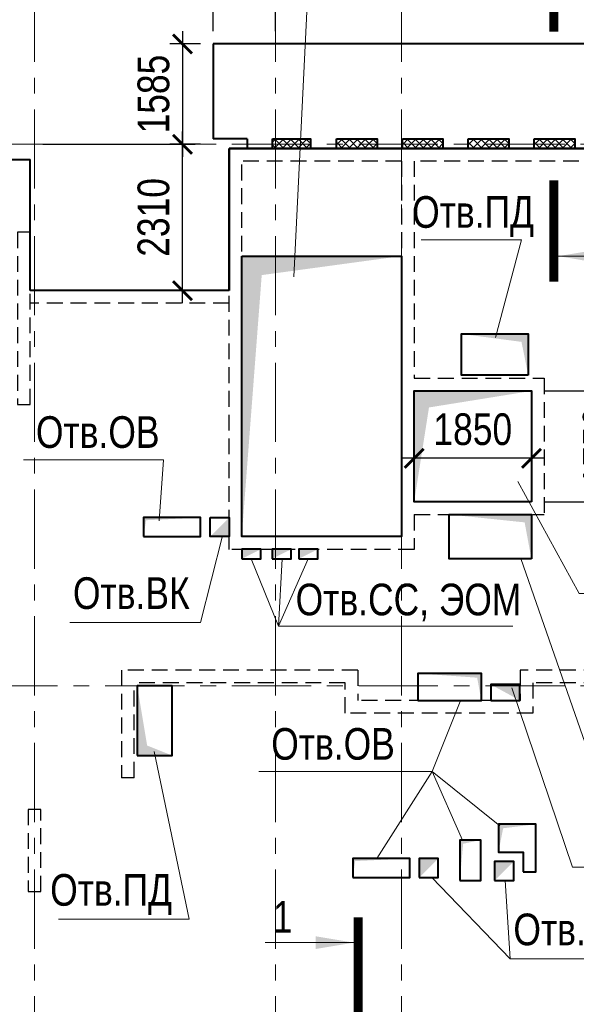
# Model space of a CAD drawing. Header units: inches. Extents: x -8638239 to -8523853, y 3840912 to 4564380.
# Tile 13 of 106: x -8576766 to -8567984, y 3958466 to 3974010. Entities that reach past the tile are written whole.
import ezdxf
from ezdxf.enums import TextEntityAlignment as Align

# ---------------------------------------------------------------- set-up
doc = ezdxf.new("R2010")
doc.units = ezdxf.units.IN
doc.header["$LTSCALE"] = 1000
doc.header["$MEASUREMENT"] = 0
doc.linetypes.add('CENTER', pattern=[2, 1.25, -0.25, 0.25, -0.25])
doc.linetypes.add('HIDDEN', pattern=[0.375, 0.25, -0.125])
for name, color, linetype, lineweight in [('СК-040-С(тены)', 12, 'HIDDEN', 25), ('СК-043-С-ПИЛОНЫ', 5, 'HIDDEN', 25), ('СК-050-П(литы перекрытия)', 3, 'Continuous', 40), ('СК-051-1-П-ОТВЕРСТИЯ ОВ ДУ', 5, 'Continuous', 40), ('СК-051-2-П-ОТВЕРСТИЯ ВК', 1, 'Continuous', 40), ('СК-051-4-П-ОТВЕРСТИЯ ЭО', 2, 'Continuous', 40), ('СК-052-П-БАЛКИ', 1, 'HIDDEN', 30), ('СК-100-О(си)', 7, 'CENTER', 15), ('СК-110-О-РАЗМЕРЫ', 7, 'Continuous', 15), ('СК-300-Р(азмеры)', 7, 'Continuous', 20), ('СК-400-Т(екст)', 7, 'Continuous', 20), ('СК-451-1-Т-ОТВ ОВ ДУ', 5, 'Continuous', 20), ('СК-451-2-Т-ОТВ ВК', 1, 'Continuous', 20), ('СК-451-3-Т-ОТВ ЭО', 2, 'Continuous', 20), ('СК-500-С(ечения)', 5, 'Continuous', 40), ('СК-600-Ш(триховка)', 250, 'Continuous', 13)]:
    doc.layers.add(name, color=color, linetype=linetype, lineweight=lineweight)
doc.styles.add('ARIAL_annotative', font='arial.ttf', dxfattribs={"width": 0.8, "height": 2.5})
doc.styles.add('RUSS', font='arial.ttf', dxfattribs={"width": 0.8})
doc.dimstyles.new('100-200', dxfattribs={"dimscale": 0, "dimtxt": 500, "dimasz": 300, "dimexe": 200, "dimexo": 200, "dimgap": 200, "dimtad": 1, "dimdec": 0, "dimzin": 0, "dimdsep": 46, "dimtxsty": 'RUSS', "dimblk": 'ARCHTICK', "dimcen": 0.096, "dimdle": 200, "dimclrd": 7, "dimclre": 7, "dimclrt": 256, "dimadec": 0, "dimazin": 0, "dimtfac": 1, "dimtdec": 0, "dimtmove": 2, "dimatfit": 3, "dimldrblk": 'OBLIQUE', "dimfxl": 1, "dimtolj": 1, "dimtzin": 0, "dimarcsym": 0})

# ---------------------------------------------------------------- blocks, each defined once
blk = doc.blocks.new('оси')
at = {"layer": 'СК-100-О(си)'}
for p, q in [((-17800, 18534.9), (-17800, -7257.5)), ((-14000, 18534.9), (-14000, -7257.5)), ((-12010, 18534.9), (-12010, -7257.5)), ((-46685.3, 15985), (5846.2, 15985)), ((-46685.3, 7435), (5846.2, 7435))]:
    blk.add_line(p, q, dxfattribs=at)
blk = doc.blocks.new('A$C858fb3ef')
at = {"layer": 'СК-300-Р(азмеры)'}
blk.add_blockref('оси', (0, 0), dxfattribs=at)
blk = doc.blocks.new('A$C573b34c5')
blk.add_blockref('A$C858fb3ef', (0, 0))
blk = doc.blocks.new('Сечение')
at = {"layer": 'СК-500-С(ечения)', "linetype": 'Continuous', "lineweight": 15, "ltscale": 100}
blk.add_line((-200, -35), (-200, -735), dxfattribs=at)
at = {"layer": 'СК-500-С(ечения)', "linetype": 'Continuous', "ltscale": 100, "const_width": 70}
blk.add_lwpolyline([(-400, 0), (400, 0)], dxfattribs=at)
at = {"layer": 'СК-500-С(ечения)', "linetype": 'Continuous', "ltscale": 100}
blk.add_solid([(-200, -35), (-250.3, -335.5), (-149.7, -335.5)], dxfattribs=at)
blk = doc.blocks.new('*U23')
at = {"layer": 'СК-400-Т(екст)', "ltscale": 100, "yscale": 0.01, "zscale": 0.01, "rotation": 89.99999999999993}
for p, xscale in [((0, -4), -0.01), ((0, -27.388), 0.01)]:
    blk.add_blockref('Сечение', p, dxfattribs=dict(at, xscale=xscale))
at = {"layer": 'СК-500-С(ечения)', "color": 0, "ltscale": 100, "style": 'ARIAL_annotative', "width": 0.8}
blk.add_attdef('НОМЕР_СЕЧЕНИЯ_1_1(НОМЕР_ЛИСТА)', text='', height=2.5, rotation=180, dxfattribs=at).set_placement((6.74, -1.226), align=Align.RIGHT)
blk.add_attdef('НОМЕР_СЕЧЕНИЯ_2_1(НОМЕР_ЛИСТА)', text='', height=2.5, rotation=180, dxfattribs=at).set_placement((6.74, -29.421), align=Align.BOTTOM_LEFT)
blk = doc.blocks.new('*U723')
at = {"layer": 'СК-400-Т(екст)', "ltscale": 100, "yscale": 0.01, "zscale": 0.01, "rotation": 89.99999999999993}
for p, xscale in [((0, -4), -0.01), ((0, -23.716), 0.01)]:
    blk.add_blockref('Сечение', p, dxfattribs=dict(at, xscale=xscale))
at = {"layer": 'СК-500-С(ечения)', "color": 0, "ltscale": 100, "style": 'ARIAL_annotative', "width": 0.8}
blk.add_attdef('НОМЕР_СЕЧЕНИЯ_1_1(НОМЕР_ЛИСТА)', text='', height=2.5, rotation=180, dxfattribs=at).set_placement((6.74, -1.226), align=Align.RIGHT)
blk.add_attdef('НОМЕР_СЕЧЕНИЯ_2_1(НОМЕР_ЛИСТА)', text='', height=2.5, rotation=180, dxfattribs=at).set_placement((6.74, -25.75), align=Align.BOTTOM_LEFT)
blk = doc.blocks.new('A$Cc2edbf5f_тех.эт')
at = {"layer": 'СК-040-С(тены)'}
for p, q in [((38410, 15920), (29190, 15920)), ((29190, 9590), (29190, 15920)), ((31910, 15720), (29390, 15720)), ((29390, 9790), (29390, 15720)), ((31910, 15720), (31910, 9790)), ((32110, 15720), (32110, 12290)), ((36210, 15720), (32110, 15720)), ((32110, 12290), (34160, 12290)), ((34160, 12290), (34160, 10140)), ((32110, 12090), (32110, 10340)), ((32110, 12090), (33960, 12090)), ((33960, 12090), (33960, 10340)), ((32110, 10340), (33960, 10340)), ((32110, 10140), (32110, 9590)), ((32110, 10140), (34160, 10140)), ((31910, 9790), (29390, 9790)), ((32110, 9590), (29190, 9590)), ((31220, 7685), (27490, 7685)), ((27490, 7685), (27490, 5985)), ((31220, 7685), (31220, 7205)), ((38410, 7685), (33780, 7685)), ((33780, 7685), (33780, 7205)), ((31020, 7485), (27690, 7485)), ((27690, 5985), (27690, 7485)), ((31020, 7005), (31020, 7485)), ((38410, 7485), (33980, 7485)), ((33980, 7485), (33980, 7005)), ((33780, 7205), (31220, 7205)), ((33980, 7005), (31020, 7005)), ((27690, 5985), (27490, 5985))]:
    blk.add_line(p, q, dxfattribs=at)
blk.add_lwpolyline([(25853, 14595), (25853, 11876), (26053, 11876), (26053, 14595)], close=True, dxfattribs=at)
at = {"layer": 'СК-043-С-ПИЛОНЫ'}
for p, q in [((26220, 5485), (26020, 5485)), ((26020, 5485), (26020, 4186)), ((26220, 4186), (26220, 5485)), ((26020, 4186), (26220, 4186))]:
    blk.add_line(p, q, dxfattribs=at)
blk = doc.blocks.new('_ArchTick')
at = {"color": 0, "linetype": 'ByBlock', "const_width": 0.15}
blk.add_lwpolyline([(-0.5, -0.5), (0.5, 0.5)], dxfattribs=at)
blk = doc.blocks.new('*D676')
at = {"layer": 'Defpoints', "color": 0, "transparency": 16777216}
for p in [(-8573712, 3973628), (-8574197, 3972044), (-8573712, 3972044)]:
    blk.add_point(p, dxfattribs=at)
at = {"layer": 'СК-110-О-РАЗМЕРЫ', "color": 7, "lineweight": -2, "transparency": 16777216}
for p, q in [((-8574197, 3973828), (-8574197, 3971844)), ((-8573912, 3973628), (-8574397, 3973628)), ((-8573912, 3972044), (-8574397, 3972044))]:
    blk.add_line(p, q, dxfattribs=at)
at = {"layer": 'СК-110-О-РАЗМЕРЫ', "color": 7, "lineweight": -2, "transparency": 16777216, "xscale": 300, "yscale": 300, "zscale": 300}
for p, rotation in [((-8574197, 3973628), 90), ((-8574197, 3972044), 270)]:
    blk.add_blockref('_ArchTick', p, dxfattribs=dict(at, rotation=rotation))
at = {"layer": 'СК-110-О-РАЗМЕРЫ', "transparency": 16777216, "insert": (-8574653, 3972836), "char_height": 500, "attachment_point": 5, "rotation": 90, "style": 'RUSS'}
blk.add_mtext('\\A1;1585', dxfattribs=at)
blk = doc.blocks.new('_Oblique')
at = {"color": 0, "linetype": 'ByBlock', "lineweight": -2}
blk.add_line((-0.5, -0.5), (0.5, 0.5), dxfattribs=at)
blk = doc.blocks.new('*D677')
at = {"layer": 'Defpoints', "color": 0, "transparency": 16777216}
for p in [(-8568692, 3968149), (-8568692, 3966399), (-8567172, 3966399)]:
    blk.add_point(p, dxfattribs=at)
at = {"layer": 'СК-110-О-РАЗМЕРЫ', "color": 7, "lineweight": -2, "transparency": 16777216}
for p, q in [((-8567172, 3968349), (-8567172, 3966199)), ((-8568492, 3968149), (-8566972, 3968149)), ((-8568492, 3966399), (-8566972, 3966399))]:
    blk.add_line(p, q, dxfattribs=at)
at = {"layer": 'СК-110-О-РАЗМЕРЫ', "color": 7, "lineweight": -2, "transparency": 16777216, "xscale": 300, "yscale": 300, "zscale": 300}
for p, rotation in [((-8567172, 3968149), 90), ((-8567172, 3966399), 270)]:
    blk.add_blockref('_ArchTick', p, dxfattribs=dict(at, rotation=rotation))
at = {"layer": 'СК-110-О-РАЗМЕРЫ', "transparency": 16777216, "insert": (-8567627, 3967274), "char_height": 500, "attachment_point": 5, "rotation": 90, "style": 'RUSS'}
blk.add_mtext('\\A1;1750', dxfattribs=at)
blk = doc.blocks.new('*D678')
at = {"layer": 'Defpoints', "color": 0, "transparency": 16777216}
for p in [(-8570542, 3968149), (-8568692, 3968149), (-8570542, 3967086)]:
    blk.add_point(p, dxfattribs=at)
at = {"layer": 'СК-110-О-РАЗМЕРЫ', "color": 7, "lineweight": -2, "transparency": 16777216}
for p, q in [((-8570542, 3967949), (-8570542, 3966886)), ((-8568692, 3967949), (-8568692, 3966886)), ((-8568492, 3967086), (-8570742, 3967086))]:
    blk.add_line(p, q, dxfattribs=at)
at = {"layer": 'СК-110-О-РАЗМЕРЫ', "color": 7, "lineweight": -2, "transparency": 16777216, "xscale": 300, "yscale": 300, "zscale": 300, "rotation": 180}
blk.add_blockref('_ArchTick', (-8570542, 3967086), dxfattribs=at)
at = {"layer": 'СК-110-О-РАЗМЕРЫ', "color": 7, "lineweight": -2, "transparency": 16777216, "xscale": 300, "yscale": 300, "zscale": 300}
blk.add_blockref('_ArchTick', (-8568692, 3967086), dxfattribs=at)
at = {"layer": 'СК-110-О-РАЗМЕРЫ', "transparency": 16777216, "insert": (-8569617, 3967542), "char_height": 500, "attachment_point": 5, "style": 'RUSS'}
blk.add_mtext('\\A1;1850', dxfattribs=at)
blk = doc.blocks.new('*D679')
at = {"layer": 'Defpoints', "color": 0, "transparency": 16777216}
for p in [(-8572732, 3974961), (-8573712, 3973629), (-8572732, 3973629)]:
    blk.add_point(p, dxfattribs=at)
at = {"layer": 'СК-110-О-РАЗМЕРЫ', "color": 7, "lineweight": -2, "transparency": 16777216}
for p, q in [((-8573712, 3973829), (-8573712, 3975161)), ((-8572732, 3973829), (-8572732, 3975161)), ((-8573912, 3974961), (-8572532, 3974961))]:
    blk.add_line(p, q, dxfattribs=at)
at = {"layer": 'СК-110-О-РАЗМЕРЫ', "color": 7, "lineweight": -2, "transparency": 16777216, "xscale": 300, "yscale": 300, "zscale": 300, "rotation": 180}
blk.add_blockref('_ArchTick', (-8573712, 3974961), dxfattribs=at)
at = {"layer": 'СК-110-О-РАЗМЕРЫ', "color": 7, "lineweight": -2, "transparency": 16777216, "xscale": 300, "yscale": 300, "zscale": 300}
blk.add_blockref('_ArchTick', (-8572732, 3974961), dxfattribs=at)
at = {"layer": 'СК-110-О-РАЗМЕРЫ', "transparency": 16777216, "insert": (-8573203, 3975460), "char_height": 500, "attachment_point": 5, "style": 'RUSS'}
blk.add_mtext('\\A1;980', dxfattribs=at)
blk = doc.blocks.new('*D689')
at = {"layer": 'Defpoints', "color": 0, "transparency": 16777216}
for p in [(-8576599, 3972044), (-8574197, 3972044), (-8575130, 3969734)]:
    blk.add_point(p, dxfattribs=at)
at = {"layer": 'СК-110-О-РАЗМЕРЫ', "color": 7, "lineweight": -2, "transparency": 16777216}
for p, q in [((-8574197, 3969534), (-8574197, 3972244)), ((-8576399, 3972044), (-8573997, 3972044)), ((-8574930, 3969734), (-8573997, 3969734))]:
    blk.add_line(p, q, dxfattribs=at)
at = {"layer": 'СК-110-О-РАЗМЕРЫ', "color": 7, "lineweight": -2, "transparency": 16777216, "xscale": 300, "yscale": 300, "zscale": 300}
for p, rotation in [((-8574197, 3972044), 90), ((-8574197, 3969734), 270)]:
    blk.add_blockref('_ArchTick', p, dxfattribs=dict(at, rotation=rotation))
at = {"layer": 'СК-110-О-РАЗМЕРЫ', "transparency": 16777216, "insert": (-8574653, 3970889), "char_height": 500, "attachment_point": 5, "rotation": 90, "style": 'RUSS'}
blk.add_mtext('\\A1;2310', dxfattribs=at)

msp = doc.modelspace()

# ---------------------------------------------------------------- hatches: boundary and pattern name
at = {"layer": 'СК-600-Ш(триховка)'}
h = msp.add_hatch(dxfattribs=at)
h.set_pattern_fill('ANSI37', color=256, scale=700)
h.set_pattern_definition([(45, (20955.16, -567728.98), (-61.87184335, 61.87184335), []), (135, (20955.16, -567728.98), (-61.87184335, -61.87184335), [])])
h.paths.add_polyline_path([(-8572194.7, 3972128.9), (-8572777.1, 3972128.8), (-8572777.1, 3971979), (-8572194.7, 3971979)])
h = msp.add_hatch(dxfattribs=at)
h.set_pattern_fill('ANSI37', color=256, scale=700)
h.set_pattern_definition([(45, (22004.3, -567729.02), (-61.87184335, 61.87184335), []), (135, (22004.3, -567729.02), (-61.87184335, -61.87184335), [])])
h.paths.add_polyline_path([(-8571127.9, 3972128.8), (-8571767.9, 3972128.8), (-8571767.9, 3971978.9), (-8571127.9, 3971978.9)])
h = msp.add_hatch(dxfattribs=at)
h.set_pattern_fill('ANSI37', color=256, scale=700)
h.set_pattern_definition([(45, (23044.3, -567729.02), (-61.87184335, 61.87184335), []), (135, (23044.3, -567729.02), (-61.87184335, -61.87184335), [])])
h.paths.add_polyline_path([(-8570087.9, 3972128.8), (-8570727.9, 3972128.8), (-8570727.9, 3971978.9), (-8570087.9, 3971978.9)])
h = msp.add_hatch(dxfattribs=at)
h.set_pattern_fill('ANSI37', color=256, scale=700)
h.set_pattern_definition([(45, (24084.3, -567729.02), (-61.87184335, 61.87184335), []), (135, (24084.3, -567729.02), (-61.87184335, -61.87184335), [])])
h.paths.add_polyline_path([(-8569047.9, 3972128.8), (-8569687.9, 3972128.8), (-8569687.9, 3971978.9), (-8569047.9, 3971978.9)])
h = msp.add_hatch(dxfattribs=at)
h.set_pattern_fill('ANSI37', color=256, scale=700)
h.set_pattern_definition([(45, (25124.3, -567729.02), (-61.87184335, 61.87184335), []), (135, (25124.3, -567729.02), (-61.87184335, -61.87184335), [])])
h.paths.add_polyline_path([(-8568007.9, 3972128.8), (-8568647.9, 3972128.8), (-8568647.9, 3971978.9), (-8568007.9, 3971978.9)])

# ---------------------------------------------------------------- linework, layer by layer
at = {"layer": 'СК-050-П(литы перекрытия)'}
for p, q in [((-8563992.1, 3973629.3), (-8573712.1, 3973629.2)), ((-8573712.1, 3973629.2), (-8573712.1, 3972129)), ((-8573177.1, 3972129), (-8573712.1, 3972129)), ((-8573177.1, 3972129), (-8573177.1, 3971979)), ((-8564242.1, 3971979), (-8573462.1, 3971979)), ((-8573462.1, 3971979), (-8573462.1, 3969734.1)), ((-8573462.1, 3969742.6), (-8573462.1, 3971979)), ((-8573462.1, 3971979), (-8564242.1, 3971979)), ((-8580582, 3971803.9), (-8576599.1, 3971804)), ((-8576599.1, 3969734.1), (-8576599.1, 3971804)), ((-8573462.1, 3969734.1), (-8576599.1, 3969734.1))]:
    msp.add_line(p, q, dxfattribs=at)
for points in [[(-8572777.1, 3972129), (-8572177.1, 3972129), (-8572177.1, 3971979), (-8572777.1, 3971979)], [(-8571767.9, 3972128.9), (-8571127.9, 3972128.9), (-8571127.9, 3971978.9), (-8571767.9, 3971978.9)], [(-8570727.9, 3972128.9), (-8570087.9, 3972128.9), (-8570087.9, 3971978.9), (-8570727.9, 3971978.9)], [(-8569687.9, 3972128.9), (-8569047.9, 3972128.9), (-8569047.9, 3971978.9), (-8569687.9, 3971978.9)], [(-8568647.9, 3972128.9), (-8568007.9, 3972128.9), (-8568007.9, 3971978.9), (-8568647.9, 3971978.9)], [(-8573262.1, 3970278.6), (-8570742, 3970278.6), (-8570742, 3965849), (-8573262.1, 3965849)], [(-8568691.9, 3966399), (-8570541.9, 3966399), (-8570541.9, 3968149), (-8568691.9, 3968149)]]:
    msp.add_lwpolyline(points, close=True, dxfattribs=at)
at = {"layer": 'СК-051-1-П-ОТВЕРСТИЯ ОВ ДУ'}
for points in [[(-8568741.9, 3968399.1), (-8569796.9, 3968399.1), (-8569796.9, 3969049.1), (-8568741.9, 3969049.1)], [(-8574812, 3965849.6), (-8573911.9, 3965849.7), (-8573911.9, 3966149.6), (-8574812, 3966149.6)], [(-8568692.1, 3965499), (-8569992.1, 3965499), (-8569992.1, 3966199), (-8568692.1, 3966199)], [(-8570482, 3963264), (-8569482, 3963264), (-8569482, 3963689), (-8570482, 3963689)], [(-8574911.9, 3962394), (-8574359.6, 3962394), (-8574359.6, 3963494), (-8574911.9, 3963494)], [(-8569821.9, 3960418.9), (-8569492, 3960418.9), (-8569492, 3961058.9), (-8569821.9, 3961058.9)], [(-8571512, 3960468.9), (-8570612, 3960468.9), (-8570612, 3960768.9), (-8571512, 3960768.9)]]:
    msp.add_lwpolyline(points, close=True, dxfattribs=at)
msp.add_lwpolyline([(-8568821.8, 3960558.8), (-8568621.8, 3960558.8), (-8568621.8, 3961308.8), (-8569211.8, 3961308.8), (-8569211.8, 3960868.8), (-8568821.8, 3960868.8), (-8568821.8, 3960558.8)], dxfattribs=at)
for points in [[(-8568741.9, 3968399.1), (-8568741.9, 3969049.1), (-8568848.5, 3968924.2), (-8569796.9, 3969049.1)], [(-8574812, 3965849.6), (-8574812, 3966149.6), (-8574771.6, 3966108), (-8573911.9, 3966149.4)], [(-8568692.1, 3965499), (-8568692.1, 3966199), (-8568798.7, 3966074.2), (-8569992.1, 3966199)], [(-8569482, 3963264), (-8569482, 3963689), (-8569547.9, 3963622.8), (-8570482, 3963689)], [(-8574361.9, 3962394), (-8574911.9, 3962394), (-8574754.8, 3962551.1), (-8574911.9, 3963494)], [(-8569211.8, 3960868.8), (-8569211.8, 3961308.8), (-8569138, 3961245.2), (-8568621.8, 3961308.8)], [(-8569821.9, 3960418.9), (-8569821.9, 3961058.9), (-8569768.8, 3961001.2), (-8569492, 3961058.9)], [(-8571512, 3960468.9), (-8571512, 3960768.9), (-8571471.7, 3960727.3), (-8570612, 3960768.7)]]:
    msp.add_solid(points, dxfattribs=at)
at = {"layer": 'СК-051-2-П-ОТВЕРСТИЯ ВК'}
for points in [[(-8573761.8, 3966149.6), (-8573461.9, 3966149.6), (-8573461.9, 3965849), (-8573761.8, 3965849)], [(-8569332, 3963264), (-8568872, 3963264), (-8568872, 3963514), (-8569332, 3963514)], [(-8570462, 3960468.9), (-8570162, 3960468.9), (-8570162, 3960768.9), (-8570462, 3960768.9)], [(-8569271.9, 3960418.9), (-8568971.8, 3960418.9), (-8568971.8, 3960718.8), (-8569271.9, 3960718.8)]]:
    msp.add_lwpolyline(points, close=True, dxfattribs=at)
for points in [[(-8573761.8, 3965849.6), (-8573461.8, 3965849.6), (-8573461.9, 3966149.6)], [(-8568872, 3963264), (-8568872, 3963514), (-8569332, 3963514)], [(-8570462, 3960468.9), (-8570162, 3960768.9), (-8570462, 3960768.9)], [(-8569271.9, 3960418.9), (-8568971.8, 3960718.8), (-8569271.9, 3960718.8)]]:
    msp.add_solid(points, dxfattribs=at)
at = {"layer": 'СК-051-4-П-ОТВЕРСТИЯ ЭО'}
for points in [[(-8573262, 3965499), (-8572962, 3965499), (-8572962, 3965649), (-8573262, 3965649)], [(-8572782, 3965499), (-8572482, 3965499), (-8572482, 3965649), (-8572782, 3965649)], [(-8572362, 3965499), (-8572062, 3965499), (-8572062, 3965649), (-8572362, 3965649)]]:
    msp.add_lwpolyline(points, close=True, dxfattribs=at)
for points in [[(-8573262, 3965499), (-8572962, 3965649), (-8573261.9, 3965649)], [(-8572782, 3965499), (-8572482, 3965649), (-8572781.9, 3965649)], [(-8572362, 3965499), (-8572062, 3965649), (-8572361.9, 3965649)]]:
    msp.add_solid(points, dxfattribs=at)
at = {"layer": 'СК-052-П-БАЛКИ'}
msp.add_line((-8573462.1, 3969534.1), (-8576599.2, 3969534.1), dxfattribs=at)
at = {"layer": 'СК-110-О-РАЗМЕРЫ'}
msp.add_line((-8572134.2, 3976158.2), (-8572438.8, 3969951.2), dxfattribs=at)
for points in [[(-8573262.1, 3965849), (-8573262.1, 3970278.6), (-8572946.9, 3969978.2), (-8570742.1, 3970278.6)], [(-8570541.9, 3966399), (-8570541.9, 3968149), (-8570307.9, 3967888.6), (-8568691.9, 3968149)]]:
    msp.add_solid(points, dxfattribs=at)
at = {"layer": 'СК-400-Т(екст)', "color": 7}
msp.add_line((-8570742.1, 3970278.6), (-8573262.1, 3970278.6), dxfattribs=at)
msp.add_lwpolyline([(-8564911.4, 3964950), (-8567938.7, 3964950), (-8568905.5, 3966721)], dxfattribs=at)
at = {"layer": 'СК-451-1-Т-ОТВ ОВ ДУ', "lineweight": 13}
for p, q in [((-8570428.8, 3970536.2), (-8568850, 3970536.2)), ((-8568850, 3970536.2), (-8569259.7, 3968990.6)), ((-8576705.4, 3967062.9), (-8574494.6, 3967062.9)), ((-8574494.6, 3967062.9), (-8574567.2, 3966099.4)), ((-8567515.5, 3961637), (-8568859.7, 3965505.5)), ((-8570260.2, 3962140.1), (-8569806.2, 3963270.6)), ((-8574089.7, 3959809.7), (-8574644.5, 3962458.7)), ((-8572992.8, 3962140.1), (-8570260.2, 3962140.1)), ((-8570260.2, 3962140.1), (-8571128.6, 3960767.3)), ((-8570260.2, 3962140.1), (-8569188, 3961281.9)), ((-8570260.2, 3962140.1), (-8569781.4, 3961059.6)), ((-8576155.2, 3959809.7), (-8574089.7, 3959809.7))]:
    msp.add_line(p, q, dxfattribs=at)
at = {"layer": 'СК-451-2-Т-ОТВ ВК', "lineweight": 15}
for p, q in [((-8573911.3, 3964494.9), (-8573566.2, 3965863.9)), ((-8575976.8, 3964494.9), (-8573911.3, 3964494.9)), ((-8568043, 3960633), (-8569000.1, 3963460.7)), ((-8568043, 3960633), (-8565977.4, 3960633)), ((-8569027.9, 3959185.6), (-8570264.1, 3960468.9)), ((-8569027.9, 3959185.6), (-8569103.5, 3960418.9)), ((-8569027.9, 3959185.6), (-8566962.3, 3959185.6))]:
    msp.add_line(p, q, dxfattribs=at)
at = {"layer": 'СК-451-3-Т-ОТВ ЭО', "lineweight": 20}
for q in [(-8573112, 3965499), (-8572212, 3965499), (-8572626.1, 3965499), (-8568987.1, 3964437.6)]:
    msp.add_line((-8572680.7, 3964437.6), q, dxfattribs=at)

# ---------------------------------------------------------------- block references
at = {"layer": 'СК-050-П(литы перекрытия)'}
msp.add_blockref('A$Cc2edbf5f_тех.эт', (-8602651.9, 3956058.6), dxfattribs=at)
at = {"layer": 'СК-300-Р(азмеры)'}
msp.add_blockref('A$C573b34c5', (-8558731.8, 3956058.6), dxfattribs=at)
at = {"layer": 'СК-500-С(ечения)'}
ref = msp.add_blockref('*U723', (-8568337.2, 3969876.8), dxfattribs=dict(at, xscale=-200, yscale=200, zscale=200, rotation=180))
ref.add_attrib('НОМЕР_СЕЧЕНИЯ_2_1(НОМЕР_ЛИСТА)', '3', dxfattribs={"color": 0, "ltscale": 100, "height": 500, "style": 'ARIAL_annotative', "width": 0.8}).set_placement((-8566989.2, 3975026.8), align=Align.BOTTOM_RIGHT)
ref.add_attrib('НОМЕР_СЕЧЕНИЯ_1_1(НОМЕР_ЛИСТА)', '3', dxfattribs={"color": 0, "ltscale": 100, "height": 500, "style": 'ARIAL_annotative', "width": 0.8}).set_placement((-8567300, 3969628.9), align=Align.RIGHT)
ref = msp.add_blockref('*U23', (-8571424.8, 3953561.9), dxfattribs=dict(at, xscale=200, yscale=200, zscale=200, rotation=180))
ref.add_attrib('НОМЕР_СЕЧЕНИЯ_2_1(НОМЕР_ЛИСТА)', '1', dxfattribs={"color": 0, "ltscale": 100, "height": 500, "rotation": 360, "style": 'ARIAL_annotative', "width": 0.8}).set_placement((-8572772.8, 3959446.2), align=Align.BOTTOM_LEFT)
ref.add_attrib('НОМЕР_СЕЧЕНИЯ_1_1(НОМЕР_ЛИСТА)', '1', dxfattribs={"color": 0, "ltscale": 100, "height": 500, "rotation": 360, "style": 'ARIAL_annotative', "width": 0.8}).set_placement((-8572462, 3953314), align=Align.RIGHT)

# ---------------------------------------------------------------- texts
at = {"layer": 'СК-451-1-Т-ОТВ ОВ ДУ', "lineweight": 13, "style": 'RUSS', "width": 0.8}
for s, p in [('Отв.ПД', (-8570574, 3970724.8)), ('Отв.ОВ', (-8576509.4, 3967250.1)), ('Отв.ОВ', (-8572796.8, 3962327.4)), ('Отв.ПД', (-8576284.5, 3960022.4))]:
    msp.add_text(s, height=500, dxfattribs=at).set_placement(p)
at = {"layer": 'СК-451-2-Т-ОТВ ВК', "lineweight": 15, "style": 'RUSS', "width": 0.8}
for p in [(-8575925.1, 3964707.6), (-8568976.2, 3959398.3)]:
    msp.add_text('Отв.ВК', height=500, dxfattribs=at).set_placement(p)
at = {"layer": 'СК-451-3-Т-ОТВ ЭО', "style": 'RUSS', "width": 0.8}
msp.add_text('Отв.CC, ЭОМ', height=500, dxfattribs=at).set_placement((-8572412.1, 3964607))

# ---------------------------------------------------------------- dimensions: what is measured, and where the dimension line sits
at = {"layer": 'СК-110-О-РАЗМЕРЫ'}
dim = msp.add_linear_dim(base=(-8572731.5, 3974960.8), p1=(-8573711.8, 3973629.2), p2=(-8572731.5, 3973629.2), dimstyle='100-200', override={"dimscale": 1}, dxfattribs=at)
dim.commit()
dim.dimension.update_dxf_attribs({"geometry": '*D679', "text_midpoint": (-8573202.5, 3975460.3), "dimtype": 160})
for base, p1, p2, picture, middle in [((-8574197.5, 3972043.6), (-8573711.8, 3973628.2), (-8573711.8, 3972043.6), '*D676', (-8574652.8, 3972835.9)), ((-8574197.464, 3972043.6252), (-8575129.6491, 3969734.1005), (-8576599.0505, 3972043.6252), '*D689', (-8574652.921, 3970888.8629)), ((-8567171.8, 3966398.9), (-8568691.8, 3968148.9), (-8568691.8, 3966398.9), '*D677', (-8567627.1, 3967273.9))]:
    dim = msp.add_linear_dim(base=base, p1=p1, p2=p2, angle=90, dimstyle='100-200', override={"dimscale": 1}, dxfattribs=at)
    dim.commit()
    dim.dimension.update_dxf_attribs({"geometry": picture, "text_midpoint": middle})
dim = msp.add_linear_dim(base=(-8570541.7, 3967086.2), p1=(-8568691.8, 3968148.9), p2=(-8570541.7, 3968148.9), dimstyle='100-200', override={"dimscale": 1}, dxfattribs=at)
dim.commit()
dim.dimension.update_dxf_attribs({"geometry": '*D678', "text_midpoint": (-8569616.7, 3967541.5)})

doc.saveas('drawing.dxf')
